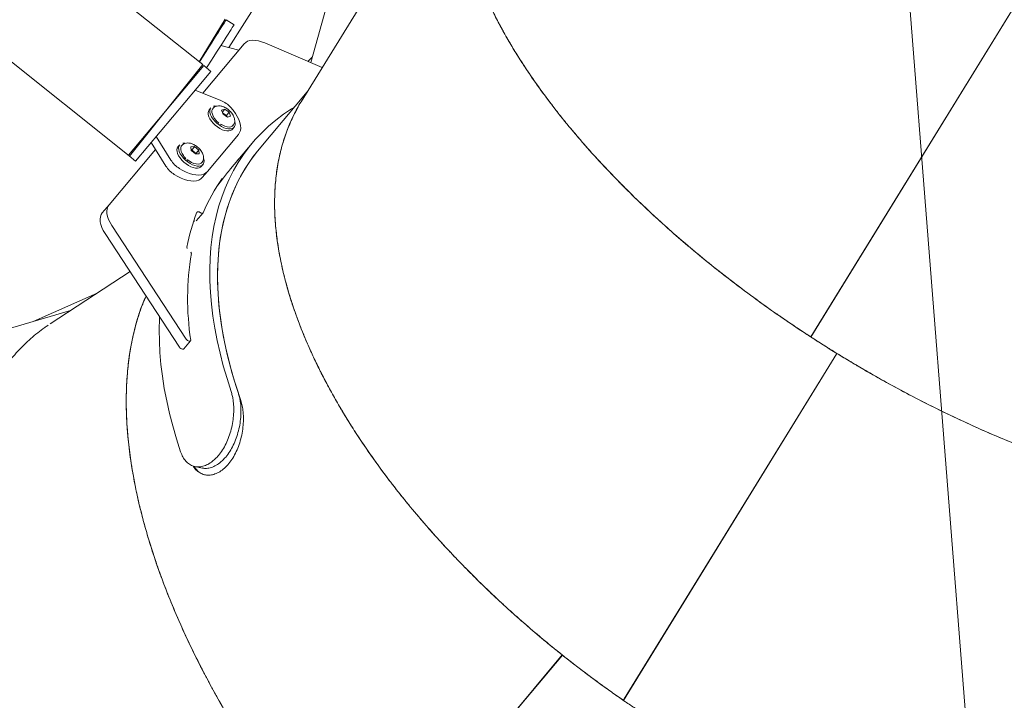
# Model space of a CAD drawing. Extents: x 5459245 to 5462690, y 5971016 to 5972523.
# Tile 45 of 198: x 5462442.285 to 5462442.923, y 5972213.471 to 5972213.912. Entities that reach past the tile are written whole.
import ezdxf

# ---------------------------------------------------------------- set-up
doc = ezdxf.new("R2010")
doc.units = 0
doc.layers.add('A_MAŁA ARCHITEKTURA', color=195, linetype='CONTINUOUS', lineweight=9)
doc.layers.add('ADT CCTV', color=102, linetype='CONTINUOUS')

# ---------------------------------------------------------------- blocks, each defined once
blk = doc.blocks.new('MEGA')
at = {"layer": 'A_MAŁA ARCHITEKTURA'}
for p, q in [((5462443.82374, 5972218.87132), (5462443.80024, 5972218.68033)), ((5462443.87546, 5972218.67062), (5462443.89902, 5972218.86209)), ((5462443.69506, 5972218.66004), (5462443.6155, 5972218.73158)), ((5462443.71368, 5972218.65129), (5462443.67623, 5972218.67697)), ((5462443.75969, 5972218.67569), (5462443.76641, 5972218.6747)), ((5462443.81269, 5972218.66788), (5462443.76641, 5972218.6747)), ((5462443.80024, 5972218.68033), (5462443.79943, 5972218.67487)), ((5462443.86086, 5972218.66581), (5462443.79943, 5972218.67487)), ((5462443.80018, 5972218.67988), (5462443.87546, 5972218.67062)), ((5462443.86173, 5972218.67172), (5462443.80031, 5972218.68078)), ((5462443.81504, 5972218.67257), (5462443.80702, 5972218.65652)), ((5462443.82007, 5972218.67182), (5462443.81206, 5972218.65578)), ((5462443.85032, 5972218.67371), (5462443.84801, 5972218.67375)), ((5462443.85142, 5972218.67324), (5462443.85394, 5972218.67327)), ((5462443.87533, 5972218.66971), (5462443.86173, 5972218.67172)), ((5462443.87446, 5972218.6638), (5462443.87533, 5972218.66971)), ((5462443.87581, 5972218.67346), (5462443.9081, 5972218.67374)), ((5462443.90801, 5972218.66685), (5462443.9081, 5972218.67283)), ((5462443.7367, 5972218.64047), (5462443.68086, 5972218.66671)), ((5462443.74928, 5972218.66716), (5462443.71181, 5972218.58767)), ((5462443.756, 5972218.66617), (5462443.71852, 5972218.58668)), ((5462443.8619, 5972218.64843), (5462443.85886, 5972218.6661)), ((5462443.87446, 5972218.6638), (5462443.86086, 5972218.66581)), ((5462443.89224, 5972218.66709), (5462443.89581, 5972218.65561)), ((5462443.89379, 5972218.66208), (5462443.93548, 5972218.66144)), ((5462443.82343, 5972218.65609), (5462443.82175, 5972218.65634)), ((5462443.901, 5972218.65485), (5462443.85975, 5972218.66093)), ((5462443.82407, 5972218.65461), (5462443.82357, 5972218.65469)), ((5462443.82619, 5972218.64932), (5462443.82433, 5972218.64785)), ((5462443.8275, 5972218.64729), (5462443.82619, 5972218.64932)), ((5462443.85446, 5972218.65151), (5462443.85278, 5972218.65176)), ((5462443.8551, 5972218.65003), (5462443.85459, 5972218.65011)), ((5462443.85507, 5972218.64987), (5462443.85519, 5972218.64986)), ((5462443.82407, 5972218.6461), (5462443.82378, 5972218.64435)), ((5462443.82378, 5972218.64435), (5462443.82509, 5972218.64231)), ((5462443.82397, 5972218.64406), (5462443.8242, 5972218.64424)), ((5462443.82433, 5972218.64785), (5462443.82407, 5972218.6461)), ((5462443.8242, 5972218.64424), (5462443.82473, 5972218.64765)), ((5462443.8242, 5972218.64424), (5462443.82671, 5972218.64387)), ((5462443.82473, 5972218.64765), (5462443.8245, 5972218.64799)), ((5462443.82473, 5972218.64765), (5462443.82725, 5972218.64728)), ((5462443.82509, 5972218.64231), (5462443.82695, 5972218.64378)), ((5462443.82695, 5972218.64378), (5462443.8275, 5972218.64729)), ((5462443.85509, 5972218.64263), (5462443.85504, 5972218.64087)), ((5462443.85682, 5972218.64474), (5462443.85509, 5972218.64263)), ((5462443.85548, 5972218.64029), (5462443.85561, 5972218.64326)), ((5462443.85593, 5972218.64365), (5462443.85814, 5972218.64332)), ((5462443.8584, 5972218.64335), (5462443.85682, 5972218.64474)), ((5462443.85825, 5972218.63985), (5462443.8584, 5972218.64335)), ((5462443.91443, 5972218.60375), (5462443.9085, 5972218.64367)), ((5462443.81888, 5972218.63687), (5462443.82056, 5972218.63662)), ((5462443.82109, 5972218.63793), (5462443.8216, 5972218.63785)), ((5462443.84862, 5972218.6408), (5462443.84861, 5972218.64011)), ((5462443.85504, 5972218.64087), (5462443.85494, 5972218.63913)), ((5462443.85494, 5972218.63913), (5462443.85652, 5972218.63774)), ((5462443.85497, 5972218.63967), (5462443.85548, 5972218.64029)), ((5462443.85548, 5972218.64029), (5462443.858, 5972218.63992)), ((5462443.85652, 5972218.63774), (5462443.85825, 5972218.63985)), ((5462443.81813, 5972218.63181), (5462443.8131, 5972218.63256)), ((5462443.81813, 5972218.63181), (5462443.84916, 5972218.62724)), ((5462443.84991, 5972218.63229), (5462443.85159, 5972218.63204)), ((5462443.85212, 5972218.63335), (5462443.85263, 5972218.63327)), ((5462443.85275, 5972218.63342), (5462443.85265, 5972218.63343)), ((5462443.99675, 5972218.63558), (5462443.91324, 5972218.61178)), ((5462443.78711, 5972218.62112), (5462443.79383, 5972218.62013)), ((5462443.81414, 5972218.62151), (5462443.81902, 5972218.6208)), ((5462443.81929, 5972218.62078), (5462443.81934, 5972218.62117)), ((5462443.84891, 5972218.61673), (5462443.82751, 5972218.61989)), ((5462443.83484, 5972218.61881), (5462443.83485, 5972218.61888)), ((5462443.83492, 5972218.61897), (5462443.83687, 5972218.61851)), ((5462443.89595, 5972218.60375), (5462443.84804, 5972218.61082)), ((5462444.1093, 5972218.60375), (5462443.88824, 5972218.60375)), ((5462443.71227, 5972218.58458), (5462443.71898, 5972218.58359)), ((5462443.65119, 5972218.53865), (5462443.65277, 5972218.53414)), ((5462443.47118, 5972218.30167), (5462443.67187, 5972218.27206)), ((5462443.4712, 5972218.30173), (5462443.67188, 5972218.27213)), ((5462443.93153, 5972218.24297), (5462444.22933, 5972218.24297)), ((5462443.93154, 5972218.24304), (5462444.22933, 5972218.24304)), ((5462443.6676, 5972218.22311), (5462443.93129, 5972218.22311)), ((5462443.66865, 5972218.22311), (5462443.6676, 5972218.22311)), ((5462443.6676, 5972218.22305), (5462443.93129, 5972218.22305)), ((5462443.66865, 5972218.22311), (5462443.93113, 5972218.22311)), ((5462443.86674, 5972218.22305), (5462443.86652, 5972218.22311)), ((5462443.86743, 5972218.22305), (5462443.86713, 5972218.22314))]:
    blk.add_line(p, q, dxfattribs=at)
at = {"layer": 'A_MAŁA ARCHITEKTURA', "flags": 128}
for points in [[(5462443.75969, 5972218.67569), (5462443.75832, 5972218.67573), (5462443.75692, 5972218.67542), (5462443.75551, 5972218.67478), (5462443.75413, 5972218.67382), (5462443.75279, 5972218.67255), (5462443.75153, 5972218.671), (5462443.75035, 5972218.66919), (5462443.74928, 5972218.66716)], [(5462443.76641, 5972218.6747), (5462443.76503, 5972218.67473), (5462443.76363, 5972218.67443), (5462443.76223, 5972218.67379), (5462443.76085, 5972218.67283), (5462443.75951, 5972218.67156), (5462443.75824, 5972218.67001), (5462443.75706, 5972218.6682), (5462443.756, 5972218.66617)], [(5462443.9081, 5972218.67283), (5462443.90806, 5972218.67283), (5462443.90772, 5972218.67283), (5462443.90703, 5972218.67284), (5462443.90599, 5972218.67286), (5462443.90463, 5972218.67288), (5462443.90293, 5972218.67291), (5462443.90094, 5972218.67294), (5462443.89865, 5972218.67297), (5462443.89611, 5972218.67301), (5462443.89331, 5972218.67305), (5462443.89031, 5972218.6731), (5462443.88711, 5972218.67315), (5462443.88376, 5972218.6732), (5462443.88028, 5972218.67325), (5462443.8767, 5972218.67331), (5462443.87579, 5972218.67332)], [(5462443.90801, 5972218.66685), (5462443.90797, 5972218.66685), (5462443.90763, 5972218.66685), (5462443.90694, 5972218.66686), (5462443.9059, 5972218.66688), (5462443.90453, 5972218.6669), (5462443.90284, 5972218.66693), (5462443.90085, 5972218.66696), (5462443.89856, 5972218.66699), (5462443.89601, 5972218.66703), (5462443.89322, 5972218.66707), (5462443.89021, 5972218.66712), (5462443.88702, 5972218.66717), (5462443.88367, 5972218.66722), (5462443.88019, 5972218.66727), (5462443.87661, 5972218.66733), (5462443.87499, 5972218.66735)], [(5462443.81888, 5972218.63687), (5462443.81832, 5972218.63701), (5462443.81743, 5972218.63753), (5462443.81664, 5972218.63838), (5462443.81598, 5972218.63952), (5462443.81548, 5972218.64092), (5462443.81515, 5972218.64253), (5462443.81502, 5972218.64428), (5462443.81507, 5972218.64612), (5462443.81531, 5972218.64797), (5462443.81573, 5972218.64978), (5462443.81632, 5972218.65147), (5462443.81705, 5972218.65298), (5462443.81791, 5972218.65427), (5462443.81884, 5972218.65527), (5462443.81984, 5972218.65597), (5462443.82084, 5972218.65632), (5462443.82183, 5972218.65633), (5462443.82183, 5972218.65633)], [(5462443.82391, 5972218.63812), (5462443.82297, 5972218.6373), (5462443.82197, 5972218.63677), (5462443.82097, 5972218.63659), (5462443.82, 5972218.63676), (5462443.81911, 5972218.63728), (5462443.81832, 5972218.63813), (5462443.81766, 5972218.63927), (5462443.81716, 5972218.64068), (5462443.81683, 5972218.64228), (5462443.81669, 5972218.64403), (5462443.81675, 5972218.64587), (5462443.81699, 5972218.64773), (5462443.81741, 5972218.64953), (5462443.818, 5972218.65122), (5462443.81873, 5972218.65274), (5462443.81958, 5972218.65402), (5462443.82052, 5972218.65503), (5462443.82151, 5972218.65572), (5462443.82252, 5972218.65607), (5462443.82351, 5972218.65608), (5462443.82351, 5972218.65608)], [(5462443.80527, 5972218.64902), (5462443.80532, 5972218.64647), (5462443.80555, 5972218.64402), (5462443.80598, 5972218.64171), (5462443.80657, 5972218.63959), (5462443.80734, 5972218.63769), (5462443.80826, 5972218.63605), (5462443.80931, 5972218.63469), (5462443.81048, 5972218.63365), (5462443.81175, 5972218.63293), (5462443.8131, 5972218.63256)], [(5462443.82357, 5972218.65469), (5462443.82317, 5972218.65471), (5462443.82222, 5972218.65451), (5462443.82127, 5972218.65394), (5462443.82037, 5972218.65305), (5462443.81956, 5972218.65186), (5462443.81886, 5972218.65042), (5462443.81867, 5972218.64992)], [(5462443.84991, 5972218.63229), (5462443.84945, 5972218.6324), (5462443.84855, 5972218.63288), (5462443.84775, 5972218.63369), (5462443.84707, 5972218.63481), (5462443.84656, 5972218.63618), (5462443.84621, 5972218.63777), (5462443.84605, 5972218.63951), (5462443.84608, 5972218.64134), (5462443.8463, 5972218.64319), (5462443.84671, 5972218.64501), (5462443.84728, 5972218.64671), (5462443.848, 5972218.64825), (5462443.84884, 5972218.64956), (5462443.84977, 5972218.6506), (5462443.85075, 5972218.65133), (5462443.85176, 5972218.65172)], [(5462443.85523, 5972218.63387), (5462443.85507, 5972218.63369), (5462443.85411, 5972218.6328), (5462443.85311, 5972218.63223), (5462443.8521, 5972218.63202), (5462443.85113, 5972218.63215), (5462443.85023, 5972218.63263), (5462443.84943, 5972218.63344), (5462443.84875, 5972218.63456), (5462443.84823, 5972218.63593), (5462443.84789, 5972218.63752), (5462443.84773, 5972218.63926), (5462443.84776, 5972218.64109), (5462443.84798, 5972218.64295), (5462443.84839, 5972218.64476), (5462443.84896, 5972218.64646), (5462443.84968, 5972218.648), (5462443.85051, 5972218.64931), (5462443.85144, 5972218.65035), (5462443.85243, 5972218.65108), (5462443.85344, 5972218.65147), (5462443.85344, 5972218.65147)], [(5462443.85459, 5972218.65011), (5462443.85419, 5972218.65013), (5462443.85324, 5972218.64993), (5462443.85229, 5972218.64936), (5462443.85139, 5972218.64846), (5462443.85058, 5972218.64727), (5462443.84989, 5972218.64583), (5462443.84935, 5972218.64422), (5462443.84926, 5972218.64388)], [(5462443.85176, 5972218.65172), (5462443.85275, 5972218.65177), (5462443.85278, 5972218.65176)], [(5462443.9085, 5972218.64367), (5462443.90806, 5972218.64592), (5462443.90746, 5972218.64799), (5462443.90669, 5972218.64984), (5462443.90578, 5972218.65144), (5462443.90473, 5972218.65276), (5462443.90357, 5972218.65378), (5462443.90232, 5972218.65448), (5462443.901, 5972218.65485)], [(5462443.8103, 5972218.64828), (5462443.81035, 5972218.64573), (5462443.81059, 5972218.64327), (5462443.81101, 5972218.64097), (5462443.81161, 5972218.63884), (5462443.81238, 5972218.63695), (5462443.81329, 5972218.63531), (5462443.81435, 5972218.63395), (5462443.81552, 5972218.63291), (5462443.81679, 5972218.63219), (5462443.81813, 5972218.63181)], [(5462443.81783, 5972218.64612), (5462443.81778, 5972218.64533), (5462443.8178, 5972218.64362), (5462443.81802, 5972218.64202), (5462443.81843, 5972218.64061), (5462443.81901, 5972218.63945), (5462443.81973, 5972218.63859), (5462443.82057, 5972218.63806), (5462443.82109, 5972218.63793)], [(5462443.84879, 5972218.64001), (5462443.84883, 5972218.63902), (5462443.84905, 5972218.63743), (5462443.84946, 5972218.63602), (5462443.85005, 5972218.63486), (5462443.85077, 5972218.634), (5462443.85161, 5972218.63348), (5462443.85212, 5972218.63335)], [(5462443.84916, 5972218.62724), (5462443.85056, 5972218.62721), (5462443.85198, 5972218.62753), (5462443.8534, 5972218.62819), (5462443.8548, 5972218.62918), (5462443.85616, 5972218.63049), (5462443.85744, 5972218.63208), (5462443.85862, 5972218.63394), (5462443.85969, 5972218.63603), (5462443.86063, 5972218.63831), (5462443.86141, 5972218.64074)], [(5462443.79209, 5972218.62371), (5462443.79229, 5972218.6237), (5462443.79249, 5972218.62363), (5462443.79266, 5972218.62348), (5462443.79281, 5972218.62326), (5462443.79293, 5972218.62298), (5462443.79301, 5972218.62266), (5462443.79305, 5972218.6223), (5462443.79305, 5972218.62192)], [(5462443.70486, 5972218.54404), (5462443.7106, 5972218.55072), (5462443.71641, 5972218.55711), (5462443.72229, 5972218.5632), (5462443.72823, 5972218.569), (5462443.73424, 5972218.57449), (5462443.74029, 5972218.57968), (5462443.74639, 5972218.58455), (5462443.75254, 5972218.5891), (5462443.75872, 5972218.59333), (5462443.76493, 5972218.59723), (5462443.77117, 5972218.60081), (5462443.77742, 5972218.60405), (5462443.78369, 5972218.60696), (5462443.78997, 5972218.60953), (5462443.79625, 5972218.61175), (5462443.80252, 5972218.61364), (5462443.80879, 5972218.61518), (5462443.81504, 5972218.61637), (5462443.82128, 5972218.61722), (5462443.82748, 5972218.61772), (5462443.83365, 5972218.61787), (5462443.83979, 5972218.61768), (5462443.84588, 5972218.61713), (5462443.85193, 5972218.61624), (5462443.85792, 5972218.615), (5462443.86385, 5972218.61342), (5462443.86972, 5972218.61149), (5462443.87552, 5972218.60922), (5462443.88124, 5972218.60661), (5462443.88319, 5972218.60563)], [(5462443.79305, 5972218.62192), (5462443.79305, 5972218.62154), (5462443.79309, 5972218.62118), (5462443.79316, 5972218.62086), (5462443.79328, 5972218.62058), (5462443.79343, 5972218.62036), (5462443.7936, 5972218.62021), (5462443.79379, 5972218.62013), (5462443.794, 5972218.62013)], [(5462443.8193, 5972218.62127), (5462443.81931, 5972218.62127), (5462443.81932, 5972218.62126), (5462443.81933, 5972218.62125), (5462443.81934, 5972218.62124), (5462443.81934, 5972218.62122), (5462443.81935, 5972218.6212), (5462443.81935, 5972218.62119), (5462443.81934, 5972218.62117)], [(5462443.83485, 5972218.61888), (5462443.83486, 5972218.6189), (5462443.83486, 5972218.61892), (5462443.83487, 5972218.61893), (5462443.83488, 5972218.61894), (5462443.83489, 5972218.61895), (5462443.8349, 5972218.61896), (5462443.83491, 5972218.61897), (5462443.83492, 5972218.61897)], [(5462443.70371, 5972218.53621), (5462443.70943, 5972218.54303), (5462443.71523, 5972218.54957), (5462443.7211, 5972218.5558), (5462443.72704, 5972218.56173), (5462443.73304, 5972218.56735), (5462443.7391, 5972218.57266), (5462443.74521, 5972218.57765), (5462443.75136, 5972218.58232), (5462443.75755, 5972218.58666), (5462443.76378, 5972218.59066), (5462443.77003, 5972218.59433), (5462443.7763, 5972218.59766), (5462443.78259, 5972218.60065), (5462443.78889, 5972218.60329), (5462443.79519, 5972218.60558), (5462443.80148, 5972218.60753), (5462443.80777, 5972218.60912), (5462443.81405, 5972218.61036), (5462443.8203, 5972218.61124), (5462443.82653, 5972218.61177), (5462443.83273, 5972218.61194), (5462443.83889, 5972218.61176), (5462443.845, 5972218.61122), (5462443.84804, 5972218.61082)], [(5462443.84804, 5972218.61082), (5462443.84194, 5972218.61153), (5462443.8358, 5972218.61189), (5462443.82962, 5972218.6119), (5462443.8234, 5972218.61155), (5462443.81715, 5972218.61084), (5462443.81088, 5972218.60977), (5462443.80459, 5972218.60836), (5462443.79829, 5972218.60658), (5462443.79199, 5972218.60446), (5462443.78568, 5972218.60199), (5462443.77938, 5972218.59917), (5462443.7731, 5972218.596), (5462443.76683, 5972218.5925), (5462443.76059, 5972218.58865), (5462443.75437, 5972218.58447), (5462443.7482, 5972218.57996), (5462443.74206, 5972218.57512), (5462443.73597, 5972218.56997), (5462443.72994, 5972218.56449), (5462443.72396, 5972218.5587), (5462443.71805, 5972218.55261), (5462443.71221, 5972218.54621), (5462443.70644, 5972218.53952)], [(5462443.91664, 5972218.61275), (5462443.91619, 5972218.61288), (5462443.91295, 5972218.61372)], [(5462443.6545, 5972218.55147), (5462443.66023, 5972218.55815), (5462443.66605, 5972218.56454), (5462443.67193, 5972218.57063), (5462443.67787, 5972218.57643), (5462443.68387, 5972218.58192), (5462443.68993, 5972218.58711), (5462443.69603, 5972218.59198), (5462443.70217, 5972218.59653), (5462443.70836, 5972218.60076), (5462443.71457, 5972218.60467), (5462443.7208, 5972218.60824), (5462443.72175, 5972218.60875)], [(5462443.71181, 5972218.58767), (5462443.7116, 5972218.58709), (5462443.71149, 5972218.58644), (5462443.7115, 5972218.58582), (5462443.71162, 5972218.58526), (5462443.71184, 5972218.58485), (5462443.71214, 5972218.58462), (5462443.71227, 5972218.58458)], [(5462443.71852, 5972218.58668), (5462443.71832, 5972218.5861), (5462443.71821, 5972218.58545), (5462443.71822, 5972218.58482), (5462443.71834, 5972218.58427), (5462443.71856, 5972218.58386), (5462443.71885, 5972218.58363), (5462443.71919, 5972218.5836), (5462443.71954, 5972218.58378)]]:
    blk.add_lwpolyline(points, dxfattribs=at)
at = {"layer": 'A_MAŁA ARCHITEKTURA'}
for centre, radius, start, end in [((5462443.82314, 5972218.6488), 0.01787, 154.38652, 179.26767), ((5462443.82818, 5972218.64805), 0.01787, 154.38652, 179.26767), ((5462443.82235, 5972218.65205), 0.00419, 22.46586, 73.96056), ((5462443.85378, 5972218.64777), 0.00372, 19.41918, 95.28395), ((5462443.84424, 5972218.64568), 0.01787, 343.94739, 8.82854), ((5462443.81508, 5972218.4967), 0.12907, 100.25999, 110.66677), ((5462443.771, 5972218.61538), 0.00255, 125.23544, 185.94114), ((5462443.78769, 5972218.62236), 0.00137, 172.64642, 245.00658), ((5462443.81158, 5972218.51138), 0.11016, 85.98044, 99.18517), ((5462443.81195, 5972218.51442), 0.10661, 81.60965, 86.20041), ((5462443.8348, 5972218.4475), 0.17848, 112.18563, 130.22302), ((5462443.7659, 5972218.61486), 0.00257, 305.76284, 5.78598)]:
    blk.add_arc(centre, radius, start, end, dxfattribs=at)
for centre, major_axis, ratio, start_param, end_param in [((5462443.82688, 5972218.6436), (0.000364, -0.000213), 0.45148, 1.639514, 2.298314), ((5462443.82749, 5972218.64747), (0.000412, 0.000087), 0.428451, 3.99844, 4.65724), ((5462443.85837, 5972218.64359), (0.000392, 0.000167), 0.565634, 3.887636, 4.546436), ((5462443.8582, 5972218.63974), (0.000391, -0.000149), 0.287864, 1.568408, 2.227208)]:
    blk.add_ellipse(centre, major_axis=major_axis, ratio=ratio, start_param=start_param, end_param=end_param, dxfattribs=at)
for points, knots in [([(5462443.60322, 5972218.67601), (5462443.6005, 5972218.67561), (5462443.59428, 5972218.67472), (5462443.58425, 5972218.67249), (5462443.5732, 5972218.66954), (5462443.56186, 5972218.66589), (5462443.55037, 5972218.66161), (5462443.54015, 5972218.65729), (5462443.53126, 5972218.65318), (5462443.52366, 5972218.64943), (5462443.51595, 5972218.64539), (5462443.50815, 5972218.64106), (5462443.50025, 5972218.63643), (5462443.49178, 5972218.6312), (5462443.48271, 5972218.62528), (5462443.47301, 5972218.6186), (5462443.46316, 5972218.61143), (5462443.45316, 5972218.60377), (5462443.44328, 5972218.5958), (5462443.43493, 5972218.58873), (5462443.42812, 5972218.58276), (5462443.42261, 5972218.5778), (5462443.41703, 5972218.57266), (5462443.41139, 5972218.56732), (5462443.40568, 5972218.56178), (5462443.39993, 5972218.55604), (5462443.39412, 5972218.5501), (5462443.3869, 5972218.54252), (5462443.37818, 5972218.53303), (5462443.3682, 5972218.52168), (5462443.36009, 5972218.51203), (5462443.35386, 5972218.50438), (5462443.34925, 5972218.49859), (5462443.34463, 5972218.49267), (5462443.34033, 5972218.48702), (5462443.33665, 5972218.48211), (5462443.33348, 5972218.4778), (5462443.33045, 5972218.47363), (5462443.32725, 5972218.46915), (5462443.32389, 5972218.46436), (5462443.3202, 5972218.45903), (5462443.31628, 5972218.45324), (5462443.31226, 5972218.44716), (5462443.30853, 5972218.44142), (5462443.30527, 5972218.43628), (5462443.30259, 5972218.43199), (5462443.30047, 5972218.42855), (5462443.29925, 5972218.42654), (5462443.29872, 5972218.42569)], [0, 0, 0, 0, 0.027831, 0.063523, 0.099562, 0.135948, 0.172683, 0.208747, 0.232041, 0.255559, 0.279303, 0.303272, 0.327467, 0.351887, 0.380958, 0.410568, 0.440717, 0.471404, 0.50263, 0.532068, 0.549019, 0.566266, 0.583808, 0.601644, 0.619776, 0.638203, 0.656926, 0.675943, 0.708631, 0.743023, 0.77608, 0.791596, 0.80772, 0.824452, 0.840664, 0.853951, 0.864345, 0.875491, 0.88739, 0.900041, 0.913444, 0.929426, 0.945301, 0.960657, 0.973804, 0.984744, 0.993476, 1, 1, 1, 1]), ([(5462443.63391, 5972218.67768), (5462443.63738, 5972218.67749), (5462443.64503, 5972218.67707), (5462443.65625, 5972218.67515), (5462443.66758, 5972218.67207), (5462443.67527, 5972218.66942), (5462443.67901, 5972218.66752), (5462443.67937, 5972218.66734)], [0, 0, 0, 0, 0.211228, 0.465822, 0.719355, 0.972975, 1, 1, 1, 1]), ([(5462443.81847, 5972218.64986), (5462443.81831, 5972218.64941), (5462443.81802, 5972218.64853), (5462443.81785, 5972218.64758), (5462443.81777, 5972218.64711)], [0, 0, 0, 0, 0.513476, 1, 1, 1, 1]), ([(5462443.8216, 5972218.63785), (5462443.82206, 5972218.63783), (5462443.82291, 5972218.6378), (5462443.82439, 5972218.63841), (5462443.82593, 5972218.63969), (5462443.82733, 5972218.64188), (5462443.82826, 5972218.64472), (5462443.8285, 5972218.64764), (5462443.82816, 5972218.65017), (5462443.82734, 5972218.65225), (5462443.82624, 5972218.6536), (5462443.82514, 5972218.65435), (5462443.82444, 5972218.65452), (5462443.82407, 5972218.65461)], [0, 0, 0, 0, 0.073769, 0.134518, 0.233703, 0.349808, 0.471395, 0.594519, 0.69613, 0.794484, 0.882135, 0.93742, 1, 1, 1, 1]), ([(5462443.85263, 5972218.63327), (5462443.85301, 5972218.63325), (5462443.85372, 5972218.63321), (5462443.8549, 5972218.63359), (5462443.85628, 5972218.63446), (5462443.85773, 5972218.63615), (5462443.85891, 5972218.6387), (5462443.85951, 5972218.6417), (5462443.8594, 5972218.64459), (5462443.85873, 5972218.64695), (5462443.85769, 5972218.64859), (5462443.85646, 5972218.64966), (5462443.85558, 5972218.6499), (5462443.8551, 5972218.65003)], [0, 0, 0, 0, 0.062601, 0.114702, 0.186808, 0.292461, 0.412846, 0.534132, 0.656248, 0.761127, 0.854115, 0.919661, 1, 1, 1, 1]), ([(5462443.81777, 5972218.64711), (5462443.81772, 5972218.64683), (5462443.81767, 5972218.64652), (5462443.81765, 5972218.64621), (5462443.81765, 5972218.64618)], [0, 0, 0, 0, 0.912337, 1, 1, 1, 1]), ([(5462443.8242, 5972218.64424), (5462443.82419, 5972218.64424), (5462443.82417, 5972218.64426), (5462443.82414, 5972218.64429), (5462443.82407, 5972218.64437), (5462443.82396, 5972218.6445), (5462443.82388, 5972218.64462), (5462443.82384, 5972218.64468)], [0, 0, 0, 0, 0.037335, 0.09232, 0.216745, 0.557823, 1, 1, 1, 1]), ([(5462443.82473, 5972218.64765), (5462443.82472, 5972218.64765), (5462443.8247, 5972218.64764), (5462443.82466, 5972218.64762), (5462443.82457, 5972218.64757), (5462443.82443, 5972218.64748), (5462443.82432, 5972218.6474), (5462443.82425, 5972218.64735)], [0, 0, 0, 0, 0.03753, 0.092802, 0.217878, 0.56074, 1, 1, 1, 1]), ([(5462443.84906, 5972218.64386), (5462443.84906, 5972218.64383), (5462443.8489, 5972218.64331), (5462443.84873, 5972218.64226), (5462443.84866, 5972218.64126), (5462443.84862, 5972218.6408)], [0, 0, 0, 0, 0.022212, 0.547845, 1, 1, 1, 1]), ([(5462443.85548, 5972218.64029), (5462443.85547, 5972218.64029), (5462443.85545, 5972218.6403), (5462443.85542, 5972218.64033), (5462443.85534, 5972218.64038), (5462443.8552, 5972218.64048), (5462443.85509, 5972218.64057), (5462443.85502, 5972218.64063)], [0, 0, 0, 0, 0.033724, 0.083391, 0.195782, 0.503874, 1, 1, 1, 1]), ([(5462443.7286, 5972218.62328), (5462443.72617, 5972218.62294), (5462443.71985, 5972218.62207), (5462443.70941, 5972218.61939), (5462443.6973, 5972218.61538), (5462443.68558, 5972218.61041), (5462443.67435, 5972218.60474), (5462443.66365, 5972218.59853), (5462443.65291, 5972218.5915), (5462443.64219, 5972218.58365), (5462443.63157, 5972218.57508), (5462443.62108, 5972218.56579), (5462443.61062, 5972218.55572), (5462443.60029, 5972218.54492), (5462443.59018, 5972218.53353), (5462443.58029, 5972218.52155), (5462443.57048, 5972218.5088), (5462443.56093, 5972218.49549), (5462443.55171, 5972218.48175), (5462443.54281, 5972218.46758), (5462443.53398, 5972218.45259), (5462443.52665, 5972218.43926), (5462443.5208, 5972218.42802), (5462443.51634, 5972218.41915), (5462443.51196, 5972218.41008), (5462443.50774, 5972218.40099), (5462443.50364, 5972218.39183), (5462443.49964, 5972218.38253), (5462443.49577, 5972218.37314), (5462443.49268, 5972218.36534), (5462443.49034, 5972218.35925), (5462443.48857, 5972218.35453), (5462443.48675, 5972218.3496), (5462443.48491, 5972218.34447), (5462443.48323, 5972218.33969), (5462443.4819, 5972218.33582), (5462443.48077, 5972218.33248), (5462443.47953, 5972218.32877), (5462443.4779, 5972218.32377), (5462443.47592, 5972218.31753), (5462443.47362, 5972218.31006), (5462443.47204, 5972218.30464), (5462443.4712, 5972218.30173)], [0, 0, 0, 0, 0.025001, 0.065302, 0.105824, 0.146659, 0.182178, 0.217327, 0.252853, 0.288758, 0.32416, 0.359186, 0.394758, 0.430878, 0.466022, 0.500893, 0.536557, 0.573013, 0.607634, 0.642272, 0.678119, 0.715174, 0.735008, 0.754574, 0.774709, 0.795025, 0.814031, 0.83387, 0.854542, 0.873421, 0.882809, 0.892582, 0.902742, 0.913287, 0.924219, 0.932123, 0.936964, 0.944641, 0.954784, 0.967391, 0.982463, 1, 1, 1, 1]), ([(5462443.48301, 5972218.33905), (5462443.48443, 5972218.34308), (5462443.48716, 5972218.35083), (5462443.49132, 5972218.36186), (5462443.49552, 5972218.37254), (5462443.49996, 5972218.3833), (5462443.50469, 5972218.39424), (5462443.50969, 5972218.40527), (5462443.51434, 5972218.41504), (5462443.51862, 5972218.42372), (5462443.52236, 5972218.43105), (5462443.52611, 5972218.43816), (5462443.52985, 5972218.44505), (5462443.53358, 5972218.45173), (5462443.5373, 5972218.4582), (5462443.541, 5972218.46446), (5462443.54582, 5972218.47239), (5462443.55181, 5972218.48185), (5462443.55901, 5972218.49265), (5462443.56623, 5972218.50292), (5462443.57344, 5972218.51267), (5462443.58077, 5972218.52208), (5462443.58815, 5972218.53108), (5462443.5956, 5972218.53969), (5462443.60298, 5972218.54775), (5462443.61035, 5972218.55537), (5462443.61769, 5972218.56255), (5462443.62673, 5972218.57088), (5462443.63749, 5972218.58001), (5462443.64995, 5972218.58946), (5462443.66239, 5972218.5978), (5462443.67486, 5972218.60507), (5462443.68733, 5972218.61124), (5462443.69973, 5972218.61628), (5462443.712, 5972218.62011), (5462443.72163, 5972218.62245), (5462443.72712, 5972218.6231), (5462443.72859, 5972218.62328)], [0, 0, 0, 0, 0.026769, 0.051489, 0.074161, 0.099171, 0.125165, 0.14995, 0.176588, 0.19474, 0.212572, 0.230084, 0.247276, 0.264149, 0.280701, 0.296935, 0.312848, 0.343283, 0.37315, 0.40245, 0.431182, 0.459348, 0.488619, 0.516712, 0.544466, 0.57188, 0.598956, 0.625693, 0.671128, 0.715966, 0.760208, 0.804729, 0.849696, 0.894292, 0.93852, 0.983444, 1, 1, 1, 1]), ([(5462443.88824, 5972218.60375), (5462443.88823, 5972218.60375), (5462443.88497, 5972218.60392), (5462443.87838, 5972218.60336), (5462443.8685, 5972218.60209), (5462443.85859, 5972218.59977), (5462443.84873, 5972218.59658), (5462443.83893, 5972218.59249), (5462443.8292, 5972218.58751), (5462443.81951, 5972218.58163), (5462443.8103, 5972218.57514), (5462443.80158, 5972218.56815), (5462443.79333, 5972218.56078), (5462443.78515, 5972218.5527), (5462443.77713, 5972218.54397), (5462443.77023, 5972218.53574), (5462443.76439, 5972218.52825), (5462443.7595, 5972218.52164), (5462443.75466, 5972218.51472), (5462443.74988, 5972218.50749), (5462443.74515, 5972218.49997), (5462443.7402, 5972218.49164), (5462443.73504, 5972218.48243), (5462443.72968, 5972218.47225), (5462443.72442, 5972218.46157), (5462443.71928, 5972218.45039), (5462443.71437, 5972218.43898), (5462443.70926, 5972218.42626), (5462443.704, 5972218.41206), (5462443.69993, 5972218.40001), (5462443.69726, 5972218.3916), (5462443.69588, 5972218.38714), (5462443.69452, 5972218.38261), (5462443.69318, 5972218.37802), (5462443.69186, 5972218.37337), (5462443.68981, 5972218.36591), (5462443.68706, 5972218.35534), (5462443.68373, 5972218.34129), (5462443.68113, 5972218.32909), (5462443.67916, 5972218.31903), (5462443.67775, 5972218.3114), (5462443.67641, 5972218.30369), (5462443.67523, 5972218.29637), (5462443.67408, 5972218.28872), (5462443.67291, 5972218.2804), (5462443.67169, 5972218.27077), (5462443.67059, 5972218.26097), (5462443.66963, 5972218.25126), (5462443.66882, 5972218.24188), (5462443.66814, 5972218.2325), (5462443.66778, 5972218.22624), (5462443.6676, 5972218.22311)], [0, 0, 0, 0, 0.000078, 0.03122, 0.062431, 0.093713, 0.125065, 0.156041, 0.187198, 0.218534, 0.250051, 0.277627, 0.305445, 0.333508, 0.361814, 0.38965, 0.407652, 0.425812, 0.44413, 0.462606, 0.481241, 0.500033, 0.522538, 0.545422, 0.568686, 0.592329, 0.616352, 0.639127, 0.66885, 0.699603, 0.707828, 0.716124, 0.724491, 0.732928, 0.741436, 0.750014, 0.773539, 0.798442, 0.824722, 0.83759, 0.850764, 0.864244, 0.877295, 0.888268, 0.903339, 0.919613, 0.937092, 0.952859, 0.968573, 0.984286, 1, 1, 1, 1]), ([(5462443.67188, 5972218.27213), (5462443.6726, 5972218.27774), (5462443.67399, 5972218.2886), (5462443.67647, 5972218.30423), (5462443.67873, 5972218.31688), (5462443.68069, 5972218.32685), (5462443.68226, 5972218.3344), (5462443.68399, 5972218.34227), (5462443.68593, 5972218.35059), (5462443.68811, 5972218.35939), (5462443.69037, 5972218.36801), (5462443.6927, 5972218.37638), (5462443.69507, 5972218.3845), (5462443.69749, 5972218.39236), (5462443.69994, 5972218.39998), (5462443.70299, 5972218.40903), (5462443.70669, 5972218.41941), (5462443.71113, 5972218.43099), (5462443.71568, 5972218.4421), (5462443.72034, 5972218.45273), (5462443.72516, 5972218.4631), (5462443.73012, 5972218.47309), (5462443.73521, 5972218.48274), (5462443.74035, 5972218.4919), (5462443.74556, 5972218.50064), (5462443.75084, 5972218.50899), (5462443.75744, 5972218.51882), (5462443.76545, 5972218.5298), (5462443.77496, 5972218.54153), (5462443.78468, 5972218.55227), (5462443.79464, 5972218.56208), (5462443.80485, 5972218.57092), (5462443.81521, 5972218.57875), (5462443.82573, 5972218.58554), (5462443.83637, 5972218.5913), (5462443.84714, 5972218.596), (5462443.85794, 5972218.59963), (5462443.86876, 5972218.60209), (5462443.87702, 5972218.60337), (5462443.88165, 5972218.60347), (5462443.88267, 5972218.60349)], [0, 0, 0, 0, 0.031622, 0.061243, 0.088864, 0.104204, 0.11885, 0.132801, 0.150269, 0.167866, 0.185123, 0.202041, 0.218619, 0.234856, 0.250754, 0.266313, 0.292185, 0.317591, 0.342529, 0.367002, 0.391007, 0.415925, 0.439826, 0.463447, 0.486787, 0.509845, 0.532624, 0.571299, 0.609467, 0.647129, 0.685039, 0.723328, 0.761287, 0.798917, 0.837172, 0.875256, 0.91317, 0.951114, 0.989185, 1, 1, 1, 1]), ([(5462443.93129, 5972218.22311), (5462443.93129, 5972218.22476), (5462443.9313, 5972218.22773), (5462443.93134, 5972218.23211), (5462443.93139, 5972218.2363), (5462443.93148, 5972218.24063), (5462443.93158, 5972218.245), (5462443.93187, 5972218.25478), (5462443.93252, 5972218.26921), (5462443.93384, 5972218.28815), (5462443.93546, 5972218.30555), (5462443.93737, 5972218.32212), (5462443.93953, 5972218.3379), (5462443.94201, 5972218.35354), (5462443.94482, 5972218.36896), (5462443.94795, 5972218.38414), (5462443.9514, 5972218.39908), (5462443.95518, 5972218.4138), (5462443.95926, 5972218.42815), (5462443.96312, 5972218.44043), (5462443.96662, 5972218.45078), (5462443.96972, 5972218.4594), (5462443.97296, 5972218.46789), (5462443.97634, 5972218.47624), (5462443.97985, 5972218.48445), (5462443.98375, 5972218.49302), (5462443.98806, 5972218.50191), (5462443.99283, 5972218.51106), (5462443.99783, 5972218.51997), (5462444.00305, 5972218.52861), (5462444.00839, 5972218.53677), (5462444.01435, 5972218.54519), (5462444.021, 5972218.55378), (5462444.02665, 5972218.56029), (5462444.03058, 5972218.56451), (5462444.03266, 5972218.56667), (5462444.03477, 5972218.56878), (5462444.03691, 5972218.57085), (5462444.03908, 5972218.57288), (5462444.0419, 5972218.57542), (5462444.04543, 5972218.57844), (5462444.04972, 5972218.58184), (5462444.0542, 5972218.5851), (5462444.05886, 5972218.58819), (5462444.0637, 5972218.5911), (5462444.06872, 5972218.59378), (5462444.07364, 5972218.59608), (5462444.0778, 5972218.59776), (5462444.08116, 5972218.59897), (5462444.08398, 5972218.59989), (5462444.08692, 5972218.60074), (5462444.08981, 5972218.60147), (5462444.09245, 5972218.60205), (5462444.09507, 5972218.60254), (5462444.09792, 5972218.60299), (5462444.10133, 5972218.60339), (5462444.1049, 5972218.60367), (5462444.10734, 5972218.60371), (5462444.10849, 5972218.60372)], [0, 0, 0, 0, 0.008297, 0.014908, 0.022034, 0.029366, 0.036694, 0.044031, 0.078617, 0.109509, 0.140288, 0.167721, 0.195275, 0.222952, 0.250752, 0.27845, 0.30637, 0.334514, 0.362881, 0.390813, 0.408896, 0.427125, 0.445501, 0.464023, 0.482691, 0.501506, 0.524146, 0.547136, 0.570477, 0.594169, 0.618212, 0.641115, 0.671031, 0.701883, 0.710118, 0.718418, 0.726783, 0.735211, 0.743704, 0.75226, 0.768181, 0.784634, 0.801618, 0.819133, 0.837179, 0.855757, 0.874867, 0.891422, 0.901316, 0.911583, 0.922224, 0.933238, 0.942969, 0.950811, 0.961506, 0.973773, 0.987612, 1, 1, 1, 1]), ([(5462444.1093, 5972218.60373), (5462444.10841, 5972218.60373), (5462444.10653, 5972218.60372), (5462444.10384, 5972218.60358), (5462444.1014, 5972218.60338), (5462444.09979, 5972218.60321), (5462444.09886, 5972218.60309), (5462444.09844, 5972218.60304), (5462444.09807, 5972218.60299), (5462444.09773, 5972218.60294), (5462444.09743, 5972218.6029), (5462444.09717, 5972218.60286), (5462444.09688, 5972218.60282), (5462444.09516, 5972218.60256), (5462444.09207, 5972218.602), (5462444.08775, 5972218.60098), (5462444.0837, 5972218.59982), (5462444.07957, 5972218.59843), (5462444.07481, 5972218.59659), (5462444.06943, 5972218.59415), (5462444.06378, 5972218.59116), (5462444.05943, 5972218.58853), (5462444.05629, 5972218.58648), (5462444.05429, 5972218.58512), (5462444.05232, 5972218.58372), (5462444.0504, 5972218.58231), (5462444.04851, 5972218.58087), (5462444.04516, 5972218.57822), (5462444.04041, 5972218.57418), (5462444.03438, 5972218.56848), (5462444.02859, 5972218.56245), (5462444.02304, 5972218.55615), (5462444.0176, 5972218.54944), (5462444.01259, 5972218.54274), (5462444.00797, 5972218.53611), (5462444.00381, 5972218.52976), (5462443.99979, 5972218.52324), (5462443.99591, 5972218.51657), (5462443.99216, 5972218.50976), (5462443.98725, 5972218.50033), (5462443.98135, 5972218.488), (5462443.97469, 5972218.47244), (5462443.96849, 5972218.45625), (5462443.9627, 5972218.43934), (5462443.95734, 5972218.42171), (5462443.95247, 5972218.40353), (5462443.94809, 5972218.38493), (5462443.94421, 5972218.36595), (5462443.94084, 5972218.34661), (5462443.93797, 5972218.32699), (5462443.93569, 5972218.30789), (5462443.93394, 5972218.28934), (5462443.93301, 5972218.27621), (5462443.93253, 5972218.26786), (5462443.93234, 5972218.26432), (5462443.93216, 5972218.26078), (5462443.93201, 5972218.25723), (5462443.93187, 5972218.25383), (5462443.93175, 5972218.25048), (5462443.93164, 5972218.24693), (5462443.93157, 5972218.24442), (5462443.93154, 5972218.24304)], [0, 0, 0, 0, 0.009985, 0.020844, 0.029884, 0.037103, 0.038769, 0.040298, 0.041689, 0.042942, 0.044057, 0.045035, 0.045876, 0.047215, 0.064183, 0.080366, 0.095508, 0.109607, 0.126822, 0.149195, 0.170749, 0.191483, 0.199404, 0.207199, 0.214868, 0.222409, 0.229825, 0.237114, 0.262118, 0.286539, 0.310378, 0.333634, 0.356308, 0.380095, 0.399232, 0.418135, 0.436806, 0.455243, 0.473447, 0.491419, 0.528496, 0.564972, 0.600848, 0.637025, 0.673651, 0.709878, 0.745704, 0.781602, 0.817268, 0.852703, 0.888131, 0.919462, 0.950786, 0.956939, 0.963085, 0.969237, 0.975421, 0.981558, 0.986949, 0.992838, 1, 1, 1, 1]), ([(5462443.6545, 5972218.55147), (5462443.65375, 5972218.55048), (5462443.65225, 5972218.54848), (5462443.65097, 5972218.54537), (5462443.65048, 5972218.54229), (5462443.65083, 5972218.53934), (5462443.65201, 5972218.53661), (5462443.65397, 5972218.53417), (5462443.65667, 5972218.53214), (5462443.65962, 5972218.53073), (5462443.66257, 5972218.52983), (5462443.66575, 5972218.5292), (5462443.6697, 5972218.5289), (5462443.67442, 5972218.5291), (5462443.67929, 5972218.52986), (5462443.68416, 5972218.53112), (5462443.68891, 5972218.53286), (5462443.6934, 5972218.535), (5462443.69751, 5972218.53748), (5462443.70071, 5972218.53989), (5462443.70314, 5972218.5421), (5462443.70429, 5972218.5434), (5462443.70486, 5972218.54404)], [0, 0, 0, 0, 0.053644, 0.107286, 0.160935, 0.214583, 0.268148, 0.321712, 0.375313, 0.428914, 0.464457, 0.5, 0.553654, 0.607307, 0.660961, 0.714615, 0.768255, 0.821895, 0.875478, 0.929062, 0.964531, 1, 1, 1, 1]), ([(5462443.70371, 5972218.53621), (5462443.70295, 5972218.53535), (5462443.70144, 5972218.53362), (5462443.6984, 5972218.53098), (5462443.69472, 5972218.52836), (5462443.69037, 5972218.52589), (5462443.68568, 5972218.52381), (5462443.68081, 5972218.52219), (5462443.67588, 5972218.52108), (5462443.67104, 5972218.52052), (5462443.66643, 5972218.52055), (5462443.66218, 5972218.52114), (5462443.6584, 5972218.52228), (5462443.65517, 5972218.52391), (5462443.65259, 5972218.52601), (5462443.6507, 5972218.52849), (5462443.64959, 5972218.53129), (5462443.6493, 5972218.53431), (5462443.64971, 5972218.53718), (5462443.65056, 5972218.539), (5462443.65092, 5972218.53976)], [0, 0, 0, 0, 0.049411, 0.098821, 0.157379, 0.215932, 0.274128, 0.332323, 0.389911, 0.447493, 0.504346, 0.561198, 0.617372, 0.673546, 0.729991, 0.786442, 0.843534, 0.900631, 0.958365, 1, 1, 1, 1]), ([(5462443.64949, 5972218.5347), (5462443.6495, 5972218.53492), (5462443.64954, 5972218.53633), (5462443.65008, 5972218.53792), (5462443.65094, 5972218.53921), (5462443.651, 5972218.5393)], [0, 0, 0, 0, 0.143664, 0.938398, 1, 1, 1, 1]), ([(5462443.65285, 5972218.53417), (5462443.6531, 5972218.53348), (5462443.6537, 5972218.53187), (5462443.65556, 5972218.52967), (5462443.65824, 5972218.52763), (5462443.6612, 5972218.52622), (5462443.66414, 5972218.52533), (5462443.66733, 5972218.5247), (5462443.67128, 5972218.52439), (5462443.676, 5972218.52459), (5462443.68087, 5972218.52535), (5462443.68574, 5972218.52661), (5462443.69049, 5972218.52835), (5462443.69498, 5972218.53049), (5462443.69908, 5972218.53296), (5462443.70229, 5972218.53537), (5462443.70472, 5972218.53758), (5462443.70587, 5972218.53888), (5462443.70644, 5972218.53952)], [0, 0, 0, 0, 0.051671, 0.121073, 0.190525, 0.259977, 0.306044, 0.352112, 0.421634, 0.491155, 0.560677, 0.630199, 0.699702, 0.769205, 0.838633, 0.908061, 0.954031, 1, 1, 1, 1]), ([(5462443.7584, 5972217.88448), (5462443.75658, 5972217.8864), (5462443.75287, 5972217.89031), (5462443.74742, 5972217.8967), (5462443.742, 5972217.90354), (5462443.7367, 5972217.91081), (5462443.73152, 5972217.9185), (5462443.72678, 5972217.9261), (5462443.72245, 5972217.93354), (5462443.71852, 5972217.94075), (5462443.71467, 5972217.94826), (5462443.71092, 5972217.95607), (5462443.70727, 5972217.96418), (5462443.70373, 5972217.9726), (5462443.69936, 5972217.98373), (5462443.69429, 5972217.99797), (5462443.69017, 5972218.01126), (5462443.68753, 5972218.02058), (5462443.68619, 5972218.02551), (5462443.68488, 5972218.03052), (5462443.68361, 5972218.03561), (5462443.68237, 5972218.04078), (5462443.68066, 5972218.04827), (5462443.67854, 5972218.05828), (5462443.67614, 5972218.07104), (5462443.6744, 5972218.0816), (5462443.6732, 5972218.08972), (5462443.67244, 5972218.09522), (5462443.67171, 5972218.1008), (5462443.67102, 5972218.10648), (5462443.67038, 5972218.11224), (5462443.66971, 5972218.11877), (5462443.66904, 5972218.12614), (5462443.66838, 5972218.13442), (5462443.66781, 5972218.14297), (5462443.66735, 5972218.15157), (5462443.66699, 5972218.1603), (5462443.66673, 5972218.16924), (5462443.66662, 5972218.17626), (5462443.66659, 5972218.18115), (5462443.66658, 5972218.18375), (5462443.66658, 5972218.18638), (5462443.66659, 5972218.18905), (5462443.66661, 5972218.19175), (5462443.66665, 5972218.19546), (5462443.66674, 5972218.2004), (5462443.66691, 5972218.20681), (5462443.66716, 5972218.21394), (5462443.66752, 5972218.22178), (5462443.66801, 5972218.23048), (5462443.66863, 5972218.23944), (5462443.66934, 5972218.24806), (5462443.67005, 5972218.25558), (5462443.67071, 5972218.26203), (5462443.67131, 5972218.2674), (5462443.6717, 5972218.27063), (5462443.67187, 5972218.27206)], [0, 0, 0, 0, 0.026541, 0.054056, 0.08176, 0.109655, 0.137738, 0.166012, 0.1892, 0.212602, 0.236216, 0.260045, 0.284086, 0.308342, 0.33281, 0.377919, 0.424264, 0.436608, 0.449037, 0.461551, 0.474149, 0.486833, 0.499601, 0.528811, 0.558904, 0.589881, 0.602293, 0.614841, 0.627526, 0.640347, 0.653305, 0.666399, 0.684184, 0.702487, 0.721307, 0.740645, 0.758916, 0.778397, 0.798904, 0.804444, 0.810055, 0.815735, 0.821486, 0.827308, 0.833199, 0.845432, 0.859196, 0.874491, 0.891316, 0.909673, 0.930523, 0.949012, 0.965204, 0.979099, 0.990698, 1, 1, 1, 1]), ([(5462443.93153, 5972218.24297), (5462443.93149, 5972218.241), (5462443.93141, 5972218.23745), (5462443.93134, 5972218.23213), (5462443.93129, 5972218.22701), (5462443.93129, 5972218.22168), (5462443.93131, 5972218.21636), (5462443.93137, 5972218.21104), (5462443.93147, 5972218.20571), (5462443.93169, 5972218.1966), (5462443.93219, 5972218.1837), (5462443.93321, 5972218.16638), (5462443.93467, 5972218.14843), (5462443.93662, 5972218.12992), (5462443.93902, 5972218.11156), (5462443.94173, 5972218.09416), (5462443.94471, 5972218.07771), (5462443.9479, 5972218.06219), (5462443.95143, 5972218.04688), (5462443.95528, 5972218.03193), (5462443.95894, 5972218.0191), (5462443.9623, 5972218.00826), (5462443.96528, 5972217.99922), (5462443.9684, 5972217.9903), (5462443.97167, 5972217.98152), (5462443.97508, 5972217.97289), (5462443.97888, 5972217.96385), (5462443.98309, 5972217.95445), (5462443.98778, 5972217.94474), (5462443.9927, 5972217.93528), (5462443.99785, 5972217.92609), (5462444.00313, 5972217.91737), (5462444.00904, 5972217.90834), (5462444.01567, 5972217.8991), (5462444.0213, 5972217.89205), (5462444.02522, 5972217.88748), (5462444.0273, 5972217.88513), (5462444.02941, 5972217.88284), (5462444.03154, 5972217.88058), (5462444.0337, 5972217.87837), (5462444.03674, 5972217.87538), (5462444.04072, 5972217.87168), (5462444.04572, 5972217.8674), (5462444.05095, 5972217.86331), (5462444.05641, 5972217.85947), (5462444.0621, 5972217.8559), (5462444.06776, 5972217.85279), (5462444.07265, 5972217.85046), (5462444.07671, 5972217.84876), (5462444.08018, 5972217.84745), (5462444.08374, 5972217.84627), (5462444.08711, 5972217.8453), (5462444.09046, 5972217.84447), (5462444.09392, 5972217.84374), (5462444.09673, 5972217.84329), (5462444.09866, 5972217.84303), (5462444.09961, 5972217.84291), (5462444.10058, 5972217.8428), (5462444.10157, 5972217.84271), (5462444.10257, 5972217.84262), (5462444.10359, 5972217.84254), (5462444.10562, 5972217.84242), (5462444.10752, 5972217.84233), (5462444.10908, 5972217.84236), (5462444.1093, 5972217.84236)], [0, 0, 0, 0, 0.009581, 0.017214, 0.025818, 0.03443, 0.043032, 0.051642, 0.06026, 0.068869, 0.095921, 0.122979, 0.153539, 0.18422, 0.215024, 0.24595, 0.273162, 0.300567, 0.328164, 0.355955, 0.383358, 0.40112, 0.419014, 0.437039, 0.455195, 0.473482, 0.491901, 0.51415, 0.536723, 0.55962, 0.582842, 0.606388, 0.628884, 0.658287, 0.68855, 0.69662, 0.704748, 0.712935, 0.721181, 0.729487, 0.737851, 0.755896, 0.774562, 0.79385, 0.813759, 0.83429, 0.855443, 0.874536, 0.886291, 0.898492, 0.911141, 0.923698, 0.933851, 0.94622, 0.959848, 0.963081, 0.966376, 0.969736, 0.973159, 0.976645, 0.980194, 0.983808, 0.997669, 1, 1, 1, 1]), ([(5462444.10899, 5972217.84235), (5462444.10776, 5972217.84237), (5462444.10533, 5972217.84241), (5462444.10183, 5972217.84266), (5462444.0986, 5972217.84302), (5462444.09574, 5972217.84344), (5462444.09306, 5972217.84392), (5462444.09022, 5972217.84452), (5462444.08674, 5972217.84539), (5462444.08279, 5972217.84656), (5462444.07866, 5972217.848), (5462444.07446, 5972217.84967), (5462444.06965, 5972217.85185), (5462444.06424, 5972217.85467), (5462444.05856, 5972217.85807), (5462444.05418, 5972217.86103), (5462444.05101, 5972217.86333), (5462444.04898, 5972217.86486), (5462444.04699, 5972217.86642), (5462444.04504, 5972217.86801), (5462444.04312, 5972217.86962), (5462444.03975, 5972217.87256), (5462444.03499, 5972217.877), (5462444.02896, 5972217.88323), (5462444.02317, 5972217.88978), (5462444.01763, 5972217.89661), (5462444.01221, 5972217.90386), (5462444.00723, 5972217.91107), (5462444.00265, 5972217.91818), (5462443.99854, 5972217.92496), (5462443.99457, 5972217.93191), (5462443.99074, 5972217.93901), (5462443.98705, 5972217.94626), (5462443.98223, 5972217.95627), (5462443.97647, 5972217.96931), (5462443.97, 5972217.98571), (5462443.96402, 5972218.00272), (5462443.95848, 5972218.02045), (5462443.9534, 5972218.03887), (5462443.94883, 5972218.05781), (5462443.94478, 5972218.07715), (5462443.94126, 5972218.09683), (5462443.93827, 5972218.11682), (5462443.9358, 5972218.13705), (5462443.93393, 5972218.15671), (5462443.9326, 5972218.17575), (5462443.93197, 5972218.18919), (5462443.93168, 5972218.19772), (5462443.93158, 5972218.20134), (5462443.93149, 5972218.20496), (5462443.93142, 5972218.20858), (5462443.93136, 5972218.21205), (5462443.93132, 5972218.21546), (5462443.9313, 5972218.21907), (5462443.93129, 5972218.22164), (5462443.93129, 5972218.22305)], [0, 0, 0, 0, 0.013178, 0.026118, 0.037719, 0.047982, 0.056906, 0.066657, 0.078699, 0.094533, 0.109529, 0.123687, 0.140488, 0.162368, 0.183518, 0.203938, 0.211761, 0.219471, 0.227068, 0.234553, 0.241926, 0.249186, 0.273712, 0.297703, 0.321158, 0.344077, 0.366461, 0.389872, 0.408678, 0.427268, 0.445641, 0.463799, 0.481741, 0.499467, 0.535911, 0.5718, 0.607137, 0.642744, 0.678767, 0.714428, 0.749728, 0.785019, 0.820112, 0.855008, 0.889895, 0.92073, 0.951562, 0.957618, 0.963668, 0.969728, 0.97583, 0.981861, 0.987137, 0.992926, 1, 1, 1, 1])]:
    blk.add_open_spline(points, degree=3, knots=knots, dxfattribs=at)
blk = doc.blocks.new('A770198')
at = {"layer": 'ADT CCTV', "color": 140, "lineweight": 9}
blk.add_line((0.67078, 12.73365), (22.30503, 12.72129), dxfattribs=at)
blk = doc.blocks.new('G$CFAE608CC')
at = {"layer": 'ADT CCTV', "rotation": 90}
blk.add_blockref('A770198', (38.08383, 0), dxfattribs=at)

msp = doc.modelspace()

# ---------------------------------------------------------------- block references
at = {"layer": 'A_MAŁA ARCHITEKTURA', "color": 6, "rotation": 58.39971502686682}
msp.add_blockref('MEGA', (7686859.59449, -1809666.16689), dxfattribs=at)
at = {"layer": 'ADT CCTV', "rotation": 184.5356804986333}
msp.add_blockref('G$CFAE608CC', (5462467.50941, 5972223.83045), dxfattribs=at)

doc.saveas('drawing.dxf')
